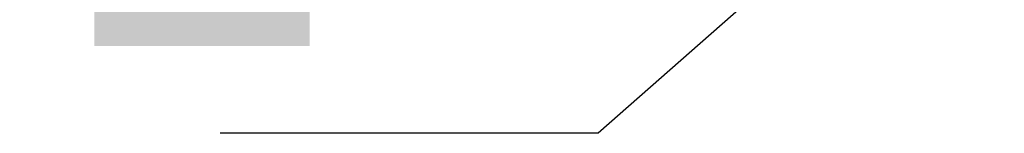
# Model space of a CAD drawing. Header units: millimetres. Extents: x 0 to 1300, y 0 to 891.
# Tile 4 of 148: x 394.82 to 413.23, y 233.61 to 235.73. Entities that reach past the tile are written whole.
import ezdxf

# ---------------------------------------------------------------- set-up
doc = ezdxf.new("R2010")
doc.units = ezdxf.units.MM
doc.header["$LTSCALE"] = 0.545669
doc.layers.add('NoLayerName_001', color=7, linetype='Continuous')
doc.styles.get("Standard").update_dxf_attribs({"font": 'txt', "bigfont": 'extfont2'})
doc.dimstyles.get("Standard").update_dxf_attribs({"dimtxt": 2.5, "dimasz": 2.5, "dimexe": 1, "dimexo": 1, "dimtad": 1, "dimdec": 3, "dimzin": 0, "dimdsep": 46, "dimtxsty": 'Standard', "dimcen": 2.5, "dimadec": 3, "dimazin": 0, "dimtfac": 0.75, "dimtdec": 3, "dimtmove": 0, "dimatfit": 3, "dimfxl": 1, "dimarcsym": 0})

msp = doc.modelspace()

# ---------------------------------------------------------------- texts
at = {"layer": 'NoLayerName_001', "color": 3, "linetype": 'Continuous', "lineweight": 13, "insert": (402.01531951, 234.2319949), "char_height": 10.5, "attachment_point": 9, "line_spacing_factor": 0.771429}
msp.add_mtext('\\A1;\\W0.6667;１', dxfattribs=at)

# ---------------------------------------------------------------- leaders
at = {"layer": 'NoLayerName_001', "color": 3, "linetype": 'Continuous', "lineweight": 13, "annotation_type": 0, "has_hookline": 1, "hookline_direction": 1, "text_width": 3.4441722}
msp.add_leader([(436.85315928, 261.10254383), (405.64031951, 233.6069949), (402.64031951, 233.6069949)], dimstyle='Standard', override={"dimtxt": 10.5, "dimasz": 3, "dimldrblk": 'DOT'}, dxfattribs=at)

doc.saveas('drawing.dxf')
